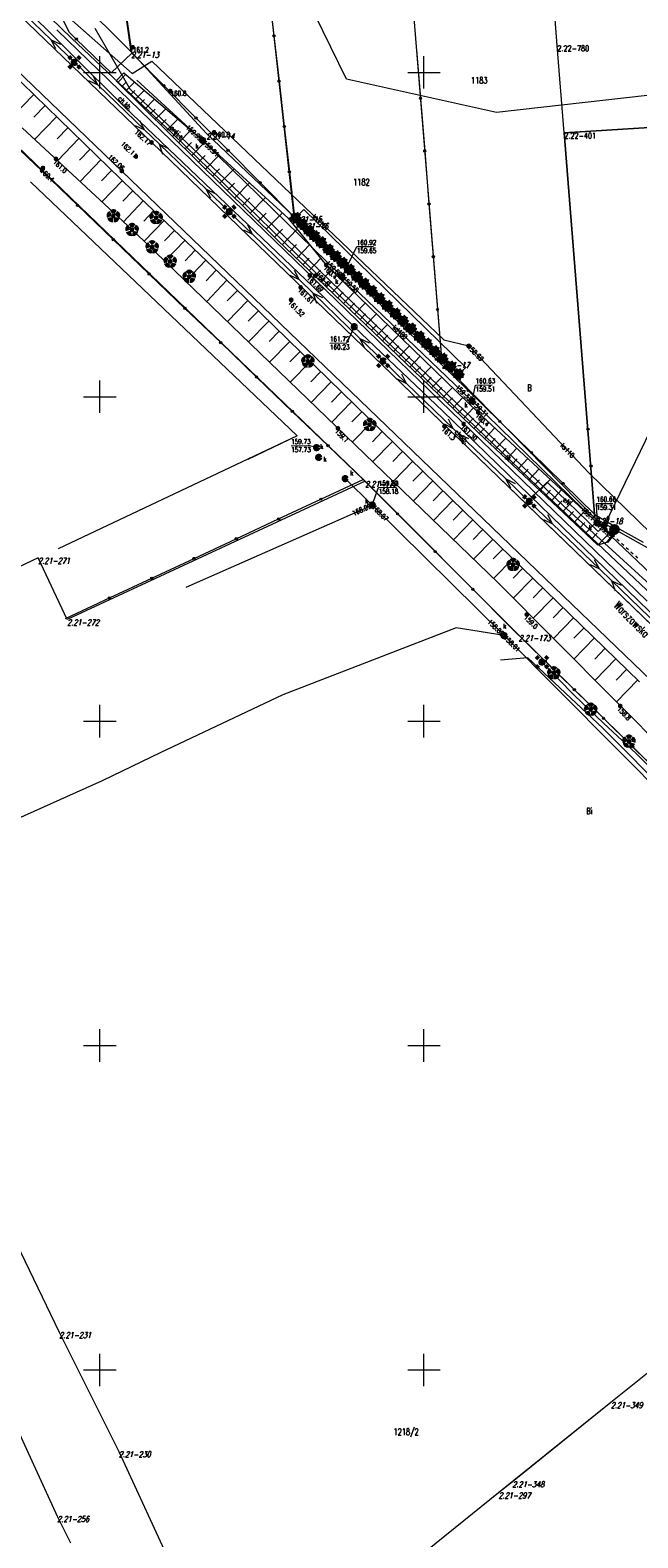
# Model space of a CAD drawing. Header units: metres. Extents: x 7582703 to 7587334, y 6019078 to 6022350.
# Tile 13 of 88: x 7585039 to 7585133, y 6019774 to 6020007. Entities that reach past the tile are written whole.
import ezdxf
from ezdxf.enums import TextEntityAlignment as Align

# ---------------------------------------------------------------- set-up
doc = ezdxf.new("R2010")
doc.units = ezdxf.units.M
doc.header["$MEASUREMENT"] = 0
doc.linetypes.add('EGDE', pattern=[0])
doc.layers.get('0').update_dxf_attribs({"color": 250, "linetype": 'CONTINUOUS', "lineweight": 100})
doc.layers.add('Dzialki', color=7, linetype='EGDE', lineweight=60)
doc.styles.get("Standard").update_dxf_attribs({"font": 'Simplex.SHX', "width": 0.75})

# ---------------------------------------------------------------- blocks, each defined once
blk = doc.blocks.new('1_OTRN')
at = {"linetype": 'Continuous'}
blk.add_circle((0, 0), 0.045, dxfattribs=at)
blk = doc.blocks.new('1_OTRS')
at = {"linetype": 'Continuous'}
blk.add_circle((0, 0), 0.045, dxfattribs=at)
blk = doc.blocks.new('1_OTZG')
at = {"linetype": 'Continuous'}
for p, q in [((-0.78225, -0.26495), (-0.3012, 0.09375)), ((-0.3012, 0.09375), (-0.4937, 0.6621)), ((-0.4937, 0.6621), (-0.0039, 0.31545)), ((-0.0039, 0.31545), (0.4771, 0.67415)), ((0.4771, 0.67415), (0.2988, 0.1012)), ((0.2988, 0.1012), (0.7886, -0.24545)), ((-0.18225, -0.2575), (-0.78225, -0.26495)), ((0.01025, -0.82585), (-0.18225, -0.2575)), ((0.1886, -0.2529), (0.01025, -0.82585)), ((0.7886, -0.24545), (0.1886, -0.2529))]:
    blk.add_line(p, q, dxfattribs=at)
blk.add_circle((0, 0), 0.045, dxfattribs=at)
blk = doc.blocks.new('1_OTZL')
at = {"linetype": 'Continuous'}
blk.add_circle((0, 0), 0.045, dxfattribs=at)
for centre, start, end in [((-0.36, 0.12), 102.1445, 221.86), ((0, 0.38), 30.1401, 149.8599), ((0.36, 0.12), 318.14, 77.8555), ((-0.22, -0.3), 174.1482, 293.8542), ((0.22, -0.3), 246.1458, 5.8518)]:
    blk.add_arc(centre, 0.375, start, end, dxfattribs=at)
blk = doc.blocks.new('4_SUEO_W')
at = {"linetype": 'Continuous'}
for p, q in [((-0.53035, 0.53035), (-0.8839, 0.8839)), ((0.53035, 0.53035), (0.8839, 0.8839)), ((-0.53035, -0.53035), (-0.8839, -0.8839)), ((0.53035, -0.53035), (0.8839, -0.8839))]:
    blk.add_line(p, q, dxfattribs=at)
blk.add_circle((0, 0), 0.025, dxfattribs=at)
blk = doc.blocks.new('4_SUPP')
at = {"linetype": 'Continuous'}
blk.add_circle((0, 0), 0.25, dxfattribs=at)
blk = doc.blocks.new('4_SUEU')
at = {"linetype": 'Continuous'}
for radius in [0.2, 0.175, 0.15, 0.125, 0.1, 0.075, 0.05, 0.025, 0.00715]:
    blk.add_circle((0, 0), radius, dxfattribs=at)
blk = doc.blocks.new('4_SUKS')
at = {"linetype": 'Continuous'}
blk.add_circle((0, 0), 0.25, dxfattribs=at)
blk = doc.blocks.new('4_SUKE')
at = {"linetype": 'Continuous'}
for p, q in [((-0.5, 0), (0.5, 0)), ((0, -0.5), (0, 0.5))]:
    blk.add_line(p, q, dxfattribs=at)
blk.add_circle((0, 0), 0.5, dxfattribs=at)
blk = doc.blocks.new('4_SUPS')
at = {"linetype": 'Continuous'}
blk.add_circle((0, 0), 0.0625, dxfattribs=at)
blk = doc.blocks.new('4_SUPK')
at = {"linetype": 'Continuous'}
blk.add_circle((0, 0), 0.25, dxfattribs=at)

msp = doc.modelspace()

# ---------------------------------------------------------------- linework, layer by layer
at = {"layer": 'Dzialki', "lineweight": 9}
for p, q in [((7585120.58, 6020004.16), (7585117.72, 6020040.15)), ((7585096.14, 6020037), (7585102.76, 6019955.33)), ((7585073.64, 6020034.03), (7585079.94, 6019977.79)), ((7585054.82, 6020003.15), (7585050.64, 6020032.55)), ((7585054.82, 6020003.15), (7585050.64, 6020032.55)), ((7585058.01, 6019989.19), (7585022.77, 6020023.14)), ((7585058.01, 6019989.19), (7585022.77, 6020023.14)), ((7585058.01, 6019989.19), (7585022.77, 6020023.14)), ((7585045.61, 6020005.28), (7585029, 6020021.38)), ((7585053.39, 6019984.8), (7585018.64, 6020018.09)), ((7585040.94, 6020016.99), (7585054.82, 6020003.15)), ((7585040.94, 6020016.99), (7585054.82, 6020003.15)), ((7585022.04, 6020013.84), (7585055.13, 6019981.68)), ((7585076.07, 6020012.61), (7585076.86, 6020005.63)), ((7585042.48, 6020005.04), (7585035.29, 6020011.98)), ((7585036.21, 6020012.19), (7585053.89, 6019994.58)), ((7585041.6, 6020011.69), (7585054.96, 6019999.84)), ((7585053.84, 6020010.27), (7585054.91, 6020002.95)), ((7585045.33, 6020006.16), (7585043.96, 6020008.75)), ((7585088.07, 6019998.98), (7585083.2, 6020008.84)), ((7585043.36, 6020006.57), (7585059.4, 6019991.03)), ((7585046.37, 6020005.14), (7585045.33, 6020006.16)), ((7585049.25, 6020006.81), (7585054.61, 6019997.48)), ((7585076.86, 6020005.63), (7585077.65, 6019998.64)), ((7585046.08, 6020001.56), (7585042.48, 6020005.04)), ((7585043.22, 6020003.63), (7585042.48, 6020005.04)), ((7585042.48, 6020005.04), (7585043.91, 6020004.35)), ((7585061.27, 6019990.51), (7585045.61, 6020005.28)), ((7585051.75, 6019999.92), (7585046.37, 6020005.14)), ((7585098.86, 6020003.48), (7585099.47, 6019996)), ((7585121.65, 6019990.7), (7585120.58, 6020004.16)), ((7585049.68, 6019998.09), (7585046.08, 6020001.56)), ((7585050, 6019997.5), (7585050, 6020002.5)), ((7585054.91, 6020002.95), (7585051.75, 6019999.92)), ((7585066.46, 6019990.6), (7585054.82, 6020003.15)), ((7585054.82, 6020003.15), (7585066.46, 6019990.6)), ((7585059.87, 6019997.97), (7585054.91, 6020002.95)), ((7585054.96, 6019999.84), (7585058.04, 6020001.75)), ((7585058.04, 6020001.75), (7585103.05, 6019958.77)), ((7585100, 6019997.5), (7585100, 6020002.5)), ((7585047.5, 6020000), (7585052.5, 6020000)), ((7585048.25, 6019998.77), (7585049.68, 6019998.09)), ((7585049.68, 6019998.09), (7585048.95, 6019999.49)), ((7585052.51, 6019998.72), (7585053.69, 6019999.92)), ((7585077.41, 6019974.12), (7585052.51, 6019998.72)), ((7585052.78, 6019998.46), (7585053.98, 6019999.67)), ((7585053.69, 6019999.92), (7585066.14, 6019989.31)), ((7585065.68, 6019989.66), (7585055.7, 6019998.78)), ((7585111.19, 6019993.84), (7585088.07, 6019998.98)), ((7585097.5, 6020000), (7585102.5, 6020000)), ((7585039.79, 6019996.6), (7585036.35, 6019993.06)), ((7585056.88, 6019991.15), (7585049.68, 6019998.09)), ((7585053.41, 6019997.83), (7585054.03, 6019998.46)), ((7585054.06, 6019997.19), (7585055.35, 6019998.5)), ((7585054.61, 6019997.48), (7585070.31, 6019982.64)), ((7585054.74, 6019996.52), (7585055.41, 6019997.2)), ((7585055.45, 6019995.82), (7585056.84, 6019997.23)), ((7585064.83, 6019992.98), (7585059.87, 6019997.97)), ((7585077.65, 6019998.64), (7585078.45, 6019991.66)), ((7585143.18, 6019997.4), (7585111.19, 6019993.84)), ((7585041.55, 6019994.88), (7585039.84, 6019993.11)), ((7585053.89, 6019994.58), (7585082.85, 6019967)), ((7585056.18, 6019995.09), (7585056.9, 6019995.83)), ((7585056.94, 6019994.34), (7585058.44, 6019995.86)), ((7585057.73, 6019993.56), (7585058.51, 6019994.35)), ((7585058.55, 6019992.75), (7585060.17, 6019994.39)), ((7585099.47, 6019996), (7585100.13, 6019987.87)), ((7585043.32, 6019993.16), (7585039.93, 6019989.68)), ((7585055.45, 6019991.83), (7585056.88, 6019991.15)), ((7585056.88, 6019991.15), (7585056.15, 6019992.55)), ((7585059.4, 6019991.91), (7585060.25, 6019992.76)), ((7585060.29, 6019991.03), (7585062.04, 6019992.8)), ((7585069.78, 6019988), (7585064.83, 6019992.98)), ((7585151.19, 6019992.54), (7585121.65, 6019990.7)), ((7585121.65, 6019990.7), (7585151.19, 6019992.54)), ((7585041.03, 6019984.81), (7585035.51, 6019990.1)), ((7585090.93, 6019936.98), (7585035.84, 6019989.94)), ((7585090.93, 6019936.98), (7585035.84, 6019989.94)), ((7585055.66, 6019975.12), (7585038.03, 6019991.43)), ((7585045.06, 6019991.47), (7585043.39, 6019989.75)), ((7585046.78, 6019989.79), (7585043.48, 6019986.39)), ((7585059.18, 6019988.93), (7585056.88, 6019991.15)), ((7585059.4, 6019991.03), (7585134.42, 6019918.47)), ((7585061.21, 6019990.13), (7585062.12, 6019991.05)), ((7585080.28, 6019972.04), (7585061.27, 6019990.51)), ((7585062.16, 6019989.18), (7585064.05, 6019991.09)), ((7585065.87, 6019989.5), (7585065.68, 6019989.66)), ((7585066.05, 6019989.32), (7585065.87, 6019989.5)), ((7585079.94, 6019977.79), (7585066.46, 6019990.6)), ((7585066.46, 6019990.6), (7585079.94, 6019977.79)), ((7585078.45, 6019991.66), (7585079.24, 6019984.68)), ((7585121.65, 6019990.7), (7585126.37, 6019931.28)), ((7585126.37, 6019931.28), (7585121.65, 6019990.7)), ((7585048.48, 6019988.14), (7585046.85, 6019986.46)), ((7585136.83, 6019913.2), (7585058.01, 6019989.19)), ((7585142.23, 6019907.98), (7585058.01, 6019989.19)), ((7585142.23, 6019907.98), (7585058.01, 6019989.19)), ((7585066.38, 6019981.99), (7585059.18, 6019988.93)), ((7585059.74, 6019987.35), (7585059.18, 6019988.93)), ((7585059.18, 6019988.93), (7585060.61, 6019988.25)), ((7585063.15, 6019988.21), (7585064.13, 6019989.2)), ((7585064.18, 6019987.19), (7585066.21, 6019989.25)), ((7585065.23, 6019986.15), (7585066.26, 6019987.2)), ((7585087.19, 6019968.67), (7585066.05, 6019989.32)), ((7585066.14, 6019989.31), (7585079.07, 6019977.52)), ((7585066.3, 6019985.1), (7585068.41, 6019987.24)), ((7585074.74, 6019983.01), (7585069.78, 6019988)), ((7585100.13, 6019987.87), (7585100.78, 6019979.73)), ((7585046.55, 6019979.51), (7585041.03, 6019984.81)), ((7585050.16, 6019986.51), (7585046.94, 6019983.19)), ((7585051.82, 6019984.9), (7585050.23, 6019983.26)), ((7585137.79, 6019903.64), (7585053.39, 6019984.8)), ((7585067.39, 6019984.02), (7585068.47, 6019985.11)), ((7585068.51, 6019982.92), (7585070.71, 6019985.15)), ((7585039.3, 6019983.15), (7585080.45, 6019943.96)), ((7585039.3, 6019983.15), (7585080.45, 6019943.96)), ((7585053.46, 6019983.3), (7585050.31, 6019980.07)), ((7585069.64, 6019981.79), (7585070.77, 6019982.93)), ((7585070.31, 6019982.64), (7585102.38, 6019951.53)), ((7585070.8, 6019980.65), (7585073.09, 6019982.97)), ((7585080.03, 6019977.69), (7585074.74, 6019983.01)), ((7585079.24, 6019984.68), (7585080.03, 6019977.69)), ((7585055.08, 6019981.73), (7585053.53, 6019980.13)), ((7585056.7, 6019980.2), (7585053.65, 6019976.98)), ((7585055.13, 6019981.68), (7585070.62, 6019966.98)), ((7585069.97, 6019978.52), (7585066.38, 6019981.99)), ((7585067.11, 6019980.59), (7585066.38, 6019981.99)), ((7585066.38, 6019981.99), (7585067.8, 6019981.31)), ((7585071.99, 6019979.48), (7585073.16, 6019980.66)), ((7585073.19, 6019978.28), (7585075.58, 6019980.7)), ((7585052.07, 6019974.22), (7585046.55, 6019979.51)), ((7585058.3, 6019978.67), (7585056.79, 6019977.07)), ((7585073.57, 6019975.04), (7585069.97, 6019978.52)), ((7585074.43, 6019977.07), (7585075.64, 6019978.3)), ((7585075.68, 6019975.82), (7585078.17, 6019978.34)), ((7585080.95, 6019976.75), (7585079.94, 6019977.79)), ((7585079.94, 6019977.79), (7585080.95, 6019976.75)), ((7585080.2, 6019977.58), (7585081.47, 6019978.89)), ((7585081.47, 6019978.89), (7585106.48, 6019954.53)), ((7585100.78, 6019979.73), (7585101.44, 6019971.6)), ((7585059.9, 6019977.16), (7585056.86, 6019973.96)), ((7585061.5, 6019975.64), (7585059.97, 6019974.03)), ((7585072.14, 6019975.72), (7585073.57, 6019975.04)), ((7585073.57, 6019975.04), (7585072.84, 6019976.44)), ((7585076.94, 6019974.59), (7585078.18, 6019975.84)), ((7585078.14, 6019973.42), (7585080.44, 6019975.83)), ((7585079.07, 6019977.52), (7585084.94, 6019970.31)), ((7585080.03, 6019977.69), (7585085.27, 6019972.33)), ((7585105.34, 6019953.47), (7585080.2, 6019977.58)), ((7585102.76, 6019955.33), (7585080.95, 6019976.75)), ((7585080.95, 6019976.75), (7585102.76, 6019955.33)), ((7585057.6, 6019968.92), (7585052.07, 6019974.22)), ((7585111.38, 6019921.36), (7585055.66, 6019975.12)), ((7585063.1, 6019974.11), (7585060.04, 6019970.89)), ((7585080.75, 6019968.08), (7585073.57, 6019975.04)), ((7585108.35, 6019944.5), (7585077.41, 6019974.12)), ((7585079.27, 6019972.34), (7585080.36, 6019973.47)), ((7585080.34, 6019971.32), (7585082.38, 6019973.45)), ((7585087.38, 6019968.5), (7585089.63, 6019973.14)), ((7585089.63, 6019973.14), (7585092.21, 6019973.16)), ((7585064.71, 6019972.58), (7585063.18, 6019970.97)), ((7585066.33, 6019971.05), (7585063.25, 6019967.8)), ((7585101.29, 6019951.79), (7585080.28, 6019972.04)), ((7585081.34, 6019970.35), (7585082.31, 6019971.36)), ((7585082.29, 6019969.45), (7585084.1, 6019971.34)), ((7585085.27, 6019972.33), (7585088.48, 6019969.04)), ((7585101.44, 6019971.6), (7585102.1, 6019963.46)), ((7585063.12, 6019963.63), (7585057.6, 6019968.92)), ((7585067.96, 6019969.51), (7585066.41, 6019967.87)), ((7585079.32, 6019968.76), (7585080.75, 6019968.08)), ((7585080.75, 6019968.08), (7585080.02, 6019969.48)), ((7585083.18, 6019968.6), (7585084.03, 6019969.49)), ((7585084.06, 6019967.75), (7585085.76, 6019969.52)), ((7585084.94, 6019970.31), (7585108.38, 6019947.58)), ((7585087.38, 6019968.5), (7585087.19, 6019968.67)), ((7585087.57, 6019968.33), (7585087.38, 6019968.5)), ((7585088.48, 6019969.04), (7585091.68, 6019965.75)), ((7585069.59, 6019967.96), (7585066.48, 6019964.68)), ((7585071.22, 6019966.39), (7585069.64, 6019964.77)), ((7585070.62, 6019966.98), (7585106.16, 6019932.36)), ((7585082.93, 6019965.96), (7585080.75, 6019968.08)), ((7585082.85, 6019967), (7585089.26, 6019960.79)), ((7585084.94, 6019966.91), (7585085.79, 6019967.79)), ((7585085.82, 6019966.07), (7585087.51, 6019967.82)), ((7585107.23, 6019949.53), (7585087.57, 6019968.33)), ((7585087.57, 6019964.39), (7585089.24, 6019966.14)), ((7585072.84, 6019964.82), (7585069.69, 6019961.58)), ((7585090.12, 6019959), (7585082.93, 6019965.96)), ((7585083.49, 6019964.38), (7585082.93, 6019965.96)), ((7585082.93, 6019965.96), (7585084.36, 6019965.28)), ((7585086.7, 6019965.23), (7585087.54, 6019966.1)), ((7585088.44, 6019963.56), (7585089.27, 6019964.43)), ((7585089.31, 6019962.73), (7585090.97, 6019964.46)), ((7585091.68, 6019965.75), (7585097.05, 6019960.51)), ((7585068.64, 6019958.34), (7585063.12, 6019963.63)), ((7585074.46, 6019963.24), (7585072.89, 6019961.63)), ((7585076.07, 6019961.67), (7585072.94, 6019958.45)), ((7585090.17, 6019961.9), (7585091, 6019962.77)), ((7585091.04, 6019961.08), (7585092.69, 6019962.8)), ((7585102.1, 6019963.46), (7585102.76, 6019955.33)), ((7585077.68, 6019960.1), (7585076.12, 6019958.5)), ((7585089.26, 6019960.79), (7585088.09, 6019958.29)), ((7585089.26, 6019960.79), (7585102.93, 6019947.79)), ((7585091.89, 6019960.25), (7585092.72, 6019961.11)), ((7585092.75, 6019959.43), (7585094.39, 6019961.15)), ((7585093.6, 6019958.62), (7585094.42, 6019959.47)), ((7585094.45, 6019957.8), (7585096.08, 6019959.5)), ((7585097.05, 6019960.51), (7585101.93, 6019955.74)), ((7585074.16, 6019953.04), (7585068.64, 6019958.34)), ((7585079.29, 6019958.54), (7585076.17, 6019955.33)), ((7585080.89, 6019956.98), (7585079.33, 6019955.38)), ((7585085.49, 6019958.27), (7585088.09, 6019958.29)), ((7585093.71, 6019955.52), (7585090.12, 6019959)), ((7585090.84, 6019957.6), (7585090.12, 6019959)), ((7585090.12, 6019959), (7585091.54, 6019958.32)), ((7585095.3, 6019956.99), (7585096.11, 6019957.84)), ((7585096.15, 6019956.18), (7585097.77, 6019957.87)), ((7585103.05, 6019958.77), (7585106.91, 6019957.83)), ((7585106.91, 6019957.83), (7585125.49, 6019938.22)), ((7585082.49, 6019955.42), (7585079.38, 6019952.23)), ((7585097.31, 6019952.06), (7585093.71, 6019955.52)), ((7585096.99, 6019955.37), (7585097.8, 6019956.22)), ((7585097.83, 6019954.57), (7585099.44, 6019956.25)), ((7585098.67, 6019953.77), (7585099.47, 6019954.61)), ((7585099.5, 6019952.97), (7585101.1, 6019954.64)), ((7585101.93, 6019955.74), (7585106.82, 6019950.96)), ((7585126.37, 6019931.28), (7585102.76, 6019955.33)), ((7585102.76, 6019955.33), (7585126.37, 6019931.28)), ((7585106.48, 6019954.53), (7585105.34, 6019953.47)), ((7585140.21, 6019955.73), (7585127.84, 6019930.22)), ((7585050, 6019947.5), (7585050, 6019952.5)), ((7585079.69, 6019947.75), (7585074.16, 6019953.04)), ((7585084.08, 6019953.87), (7585082.53, 6019952.28)), ((7585085.67, 6019952.32), (7585082.58, 6019949.14)), ((7585095.88, 6019952.74), (7585097.31, 6019952.06)), ((7585097.31, 6019952.06), (7585096.58, 6019953.46)), ((7585100, 6019947.5), (7585100, 6019952.5)), ((7585100.33, 6019952.17), (7585101.13, 6019953.01)), ((7585101.16, 6019951.38), (7585102.75, 6019953.04)), ((7585047.5, 6019950), (7585052.5, 6019950)), ((7585087.26, 6019950.77), (7585085.72, 6019949.19)), ((7585104.53, 6019945.13), (7585097.31, 6019952.06)), ((7585097.5, 6019950), (7585102.5, 6019950)), ((7585118.95, 6019934.76), (7585101.29, 6019951.79)), ((7585101.99, 6019950.59), (7585102.78, 6019951.42)), ((7585102.38, 6019951.53), (7585121.46, 6019933.23)), ((7585102.81, 6019949.8), (7585104.39, 6019951.45)), ((7585104.45, 6019948.23), (7585106.02, 6019949.87)), ((7585106.82, 6019950.96), (7585111.71, 6019946.19)), ((7585107.42, 6019949.36), (7585107.96, 6019951.81)), ((7585107.96, 6019951.81), (7585110.54, 6019951.83)), ((7585125.31, 6019945), (7585124.86, 6019950.66)), ((7585085.21, 6019942.45), (7585079.69, 6019947.75)), ((7585088.84, 6019949.23), (7585085.77, 6019946.07)), ((7585090.42, 6019947.69), (7585088.89, 6019946.12)), ((7585102.93, 6019947.79), (7585143.16, 6019908.75)), ((7585103.64, 6019949.01), (7585104.42, 6019949.84)), ((7585105.27, 6019947.45), (7585106.05, 6019948.26)), ((7585106.08, 6019946.67), (7585107.64, 6019948.3)), ((7585107.42, 6019949.36), (7585107.23, 6019949.53)), ((7585126.76, 6019930.52), (7585107.42, 6019949.36)), ((7585108.38, 6019947.58), (7585126.76, 6019930.52)), ((7585092, 6019946.16), (7585088.94, 6019943.01)), ((7585103.1, 6019945.81), (7585104.53, 6019945.13)), ((7585104.53, 6019945.13), (7585103.79, 6019946.53)), ((7585106.89, 6019945.89), (7585107.67, 6019946.7)), ((7585107.71, 6019945.11), (7585109.28, 6019946.75)), ((7585109.37, 6019943.54), (7585110.94, 6019945.2)), ((7585111.71, 6019946.19), (7585116.6, 6019941.41)), ((7585080.45, 6019943.96), (7585043.59, 6019926.57)), ((7585080.45, 6019943.96), (7585072.81, 6019940.35)), ((7585093.57, 6019944.63), (7585092.04, 6019943.06)), ((7585095.14, 6019943.1), (7585092.09, 6019939.97)), ((7585105.44, 6019944.26), (7585104.53, 6019945.13)), ((7585112.65, 6019937.33), (7585105.44, 6019944.26)), ((7585106, 6019942.68), (7585105.44, 6019944.26)), ((7585105.44, 6019944.26), (7585106.87, 6019943.58)), ((7585126.81, 6019927.11), (7585108.35, 6019944.5)), ((7585108.54, 6019944.32), (7585109.32, 6019945.15)), ((7585110.21, 6019942.75), (7585110.99, 6019943.59)), ((7585111.05, 6019941.96), (7585112.63, 6019943.64)), ((7585125.77, 6019939.34), (7585125.31, 6019945)), ((7585079.51, 6019942.46), (7585082.14, 6019942.48)), ((7585083.44, 6019942.16), (7585082.14, 6019942.48)), ((7585090.62, 6019937.26), (7585085.21, 6019942.45)), ((7585096.7, 6019941.57), (7585095.18, 6019940.01)), ((7585111.89, 6019941.17), (7585112.68, 6019942.01)), ((7585112.73, 6019940.37), (7585114.32, 6019942.06)), ((7585116.6, 6019941.41), (7585121.48, 6019936.64)), ((7585098.27, 6019940.05), (7585095.23, 6019936.94)), ((7585099.82, 6019938.54), (7585098.31, 6019936.98)), ((7585113.58, 6019939.57), (7585114.38, 6019940.42)), ((7585114.43, 6019938.77), (7585116.04, 6019940.47)), ((7585115.29, 6019937.97), (7585116.09, 6019938.82)), ((7585116.14, 6019937.16), (7585117.76, 6019938.87)), ((7585125.49, 6019938.22), (7585136.84, 6019927.18)), ((7585126.37, 6019931.86), (7585125.77, 6019939.34)), ((7585090.93, 6019936.98), (7585044.96, 6019915.66)), ((7585084.1, 6019934.22), (7585090.62, 6019937.26)), ((7585092.02, 6019933.31), (7585087.85, 6019937.39)), ((7585090.62, 6019937.26), (7585095.92, 6019931.96)), ((7585114.62, 6019913.24), (7585090.93, 6019936.98)), ((7585114.62, 6019913.24), (7585090.93, 6019936.98)), ((7585092.02, 6019933.31), (7585093.01, 6019936.04)), ((7585093.01, 6019936.04), (7585095.62, 6019936.06)), ((7585101.38, 6019937.02), (7585098.36, 6019933.92)), ((7585116.26, 6019933.87), (7585112.65, 6019937.33)), ((7585113.39, 6019935.93), (7585112.65, 6019937.33)), ((7585112.65, 6019937.33), (7585114.08, 6019936.65)), ((7585116.29, 6019934.18), (7585119.02, 6019936.85)), ((7585117.01, 6019936.35), (7585117.82, 6019937.21)), ((7585117.87, 6019935.53), (7585119.5, 6019937.26)), ((7585119.02, 6019936.85), (7585126.88, 6019929.24)), ((7585121.48, 6019936.64), (7585126.37, 6019931.86)), ((7585077.58, 6019931.17), (7585084.1, 6019934.22)), ((7585102.93, 6019935.51), (7585101.42, 6019933.97)), ((7585104.47, 6019934.01), (7585101.47, 6019930.92)), ((7585116.29, 6019934.18), (7585116.26, 6019933.87)), ((7585119.86, 6019930.4), (7585116.26, 6019933.87)), ((7585118.74, 6019934.71), (7585119.55, 6019935.58)), ((7585129.65, 6019924.67), (7585118.95, 6019934.76)), ((7585119.61, 6019933.89), (7585121.25, 6019935.64)), ((7585120.48, 6019933.07), (7585121.31, 6019933.95)), ((7585121.36, 6019932.24), (7585123.01, 6019934)), ((7585063.32, 6019920.65), (7585092.02, 6019933.31)), ((7585092.02, 6019933.31), (7585112.36, 6019913.19)), ((7585095.92, 6019931.96), (7585101.74, 6019926.14)), ((7585106.02, 6019932.5), (7585104.52, 6019930.96)), ((7585106.16, 6019932.36), (7585133.28, 6019906.08)), ((7585119.86, 6019930.4), (7585119.13, 6019931.8)), ((7585121.46, 6019933.23), (7585134.87, 6019921.04)), ((7585122.24, 6019931.42), (7585123.07, 6019932.3)), ((7585123.12, 6019930.58), (7585124.79, 6019932.35)), ((7585126.37, 6019931.86), (7585130.11, 6019929.62)), ((7585126.37, 6019931.28), (7585138.77, 6019924.32)), ((7585126.37, 6019931.28), (7585138.77, 6019924.32)), ((7585126.62, 6019933.55), (7585129.17, 6019933.57)), ((7585126.76, 6019930.52), (7585126.62, 6019933.55)), ((7585071.05, 6019928.12), (7585077.58, 6019931.17)), ((7585107.56, 6019931.01), (7585104.57, 6019927.93)), ((7585109.1, 6019929.52), (7585107.61, 6019927.98)), ((7585118.43, 6019931.08), (7585119.86, 6019930.4)), ((7585127.07, 6019923.47), (7585119.86, 6019930.4)), ((7585124.01, 6019929.75), (7585124.85, 6019930.63)), ((7585124.9, 6019928.91), (7585126.58, 6019930.69)), ((7585125.83, 6019928.03), (7585126.71, 6019928.96)), ((7585126.76, 6019930.52), (7585129.05, 6019928.77)), ((7585144.52, 6019913.61), (7585126.76, 6019930.52)), ((7585126.81, 6019927.11), (7585128.66, 6019929.07)), ((7585126.88, 6019929.24), (7585127.69, 6019930.1)), ((7585127.69, 6019930.1), (7585127.84, 6019930.22)), ((7585129.03, 6019929.26), (7585129.05, 6019928.77)), ((7585129.17, 6019928.65), (7585130.06, 6019929.66)), ((7585129.27, 6019928.56), (7585130.16, 6019929.58)), ((7585129.62, 6019928.97), (7585129.62, 6019929.15)), ((7585129.71, 6019929.07), (7585129.71, 6019929.26)), ((7585130.06, 6019929.66), (7585130.16, 6019929.58)), ((7585130.11, 6019929.62), (7585133.83, 6019927.58)), ((7585064.53, 6019925.08), (7585071.05, 6019928.12)), ((7585110.64, 6019928.02), (7585107.66, 6019924.95)), ((7585128.33, 6019927.59), (7585126.81, 6019927.11)), ((7585128.28, 6019927.63), (7585129.17, 6019928.65)), ((7585128.28, 6019927.63), (7585128.38, 6019927.55)), ((7585129.26, 6019928.65), (7585128.33, 6019927.59)), ((7585128.38, 6019927.55), (7585129.27, 6019928.56)), ((7585128.56, 6019928.75), (7585129.05, 6019928.77)), ((7585128.73, 6019927.95), (7585128.73, 6019928.14)), ((7585128.82, 6019928.06), (7585128.82, 6019928.24)), ((7585129.05, 6019928.77), (7585129.41, 6019928.44)), ((7585129.05, 6019928.77), (7585129.26, 6019928.65)), ((7585129.76, 6019928.11), (7585130.12, 6019927.78)), ((7585130.48, 6019927.45), (7585130.83, 6019927.12)), ((7585131.19, 6019926.78), (7585131.55, 6019926.45)), ((7585040.47, 6019925.17), (7585007.52, 6019909.47)), ((7585044.96, 6019915.66), (7585040.47, 6019925.17)), ((7585058.01, 6019922.03), (7585064.53, 6019925.08)), ((7585101.74, 6019926.14), (7585107.55, 6019920.32)), ((7585112.18, 6019926.53), (7585110.69, 6019925)), ((7585113.71, 6019925.04), (7585110.74, 6019921.97)), ((7585127.07, 6019923.47), (7585126.34, 6019924.87)), ((7585143.73, 6019911.37), (7585129.65, 6019924.67)), ((7585131.9, 6019926.12), (7585132.26, 6019925.79)), ((7585132.62, 6019925.46), (7585132.97, 6019925.13)), ((7585051.48, 6019918.99), (7585058.01, 6019922.03)), ((7585115.25, 6019923.56), (7585113.75, 6019922.02)), ((7585116.79, 6019922.06), (7585113.78, 6019918.95)), ((7585125.64, 6019924.15), (7585127.07, 6019923.47)), ((7585129, 6019921.62), (7585127.07, 6019923.47)), ((7585107.55, 6019920.32), (7585113.36, 6019914.5)), ((7585171.39, 6019861.11), (7585111.38, 6019921.36)), ((7585118.35, 6019920.56), (7585116.83, 6019918.99)), ((7585136.21, 6019914.69), (7585129, 6019921.62)), ((7585129.56, 6019920.04), (7585129, 6019921.62)), ((7585129, 6019921.62), (7585130.43, 6019920.94)), ((7585044.69, 6019915.82), (7585051.48, 6019918.99)), ((7585119.92, 6019919.03), (7585116.85, 6019915.87)), ((7585121.5, 6019917.5), (7585119.95, 6019915.9)), ((7585123.1, 6019915.95), (7585119.97, 6019912.73)), ((7585104.96, 6019914.36), (7585078.24, 6019904.08)), ((7585112.36, 6019913.19), (7585104.96, 6019914.36)), ((7585140.17, 6019885.25), (7585112.36, 6019913.19)), ((7585113.36, 6019914.5), (7585118.72, 6019909.25)), ((7585155.88, 6019872.86), (7585114.62, 6019913.24)), ((7585155.88, 6019872.86), (7585114.62, 6019913.24)), ((7585124.71, 6019914.39), (7585123.13, 6019912.77)), ((7585126.33, 6019912.82), (7585123.15, 6019909.54)), ((7585127.97, 6019911.23), (7585126.37, 6019909.57)), ((7585116.01, 6019909.74), (7585111.81, 6019909.41)), ((7585116.01, 6019909.74), (7585111.81, 6019909.41)), ((7585127.6, 6019898.91), (7585116.01, 6019909.74)), ((7585127.6, 6019898.91), (7585116.01, 6019909.74)), ((7585123.2, 6019904.02), (7585118.21, 6019909.1)), ((7585118.72, 6019909.25), (7585123.21, 6019904.85)), ((7585129.63, 6019909.62), (7585126.39, 6019906.28)), ((7585131.3, 6019908.01), (7585129.67, 6019906.32)), ((7585132.98, 6019906.37), (7585129.69, 6019902.98)), ((7585078.24, 6019904.08), (7585059.41, 6019895.18)), ((7585127.72, 6019899.7), (7585123.2, 6019904.02)), ((7585123.21, 6019904.85), (7585127.71, 6019900.44)), ((7585050, 6019897.5), (7585050, 6019902.5)), ((7585100, 6019897.5), (7585100, 6019902.5)), ((7585047.5, 6019900), (7585052.5, 6019900)), ((7585097.5, 6019900), (7585102.5, 6019900)), ((7585146.73, 6019879.65), (7585127.6, 6019898.91)), ((7585146.73, 6019879.65), (7585127.6, 6019898.91)), ((7585127.71, 6019900.44), (7585132.2, 6019896.04)), ((7585132.74, 6019894.99), (7585127.72, 6019899.7)), ((7585059.41, 6019895.18), (7585050.37, 6019890.78)), ((7585132.2, 6019896.04), (7585136.69, 6019891.64)), ((7585142.78, 6019884.99), (7585132.74, 6019894.99)), ((7585050.37, 6019890.78), (7585035.81, 6019884.29)), ((7585050, 6019847.5), (7585050, 6019852.5)), ((7585100, 6019847.5), (7585100, 6019852.5)), ((7585047.5, 6019850), (7585052.5, 6019850)), ((7585097.5, 6019850), (7585102.5, 6019850)), ((7585035.8, 6019822.24), (7585043.74, 6019805.81)), ((7585035.8, 6019822.24), (7585043.74, 6019805.81)), ((7585027.98, 6019811.05), (7585043.43, 6019777.46)), ((7585027.98, 6019811.05), (7585043.43, 6019777.46)), ((7585043.74, 6019805.81), (7585052.93, 6019787.44)), ((7585043.74, 6019805.81), (7585052.93, 6019787.44)), ((7585128.82, 6019795), (7585144.09, 6019807.28)), ((7585128.82, 6019795), (7585144.09, 6019807.28)), ((7585050, 6019797.5), (7585050, 6019802.5)), ((7585100, 6019797.5), (7585100, 6019802.5)), ((7585047.5, 6019800), (7585052.5, 6019800)), ((7585097.5, 6019800), (7585102.5, 6019800)), ((7585111.51, 6019781.09), (7585128.82, 6019795)), ((7585113.64, 6019782.81), (7585128.82, 6019795)), ((7585052.93, 6019787.44), (7585065.79, 6019759.59)), ((7585052.93, 6019787.44), (7585065.79, 6019759.59)), ((7585111.51, 6019781.09), (7585113.64, 6019782.81)), ((7585074.56, 6019751.39), (7585111.51, 6019781.09)), ((7585074.56, 6019751.39), (7585111.51, 6019781.09)), ((7585043.43, 6019777.46), (7585045.46, 6019773.36)), ((7585043.43, 6019777.46), (7585045.46, 6019773.36))]:
    msp.add_line(p, q, dxfattribs=at)
for centre in [(7585076.86, 6020005.63), (7585046.37, 6020005.14), (7585077.65, 6019998.64), (7585059.87, 6019997.97), (7585099.47, 6019996), (7585064.83, 6019992.98), (7585078.45, 6019991.66), (7585069.78, 6019988), (7585100.13, 6019987.87), (7585041.03, 6019984.81), (7585079.24, 6019984.68), (7585074.74, 6019983.01), (7585046.55, 6019979.51), (7585100.78, 6019979.73), (7585052.07, 6019974.22), (7585085.27, 6019972.33), (7585101.44, 6019971.6), (7585057.6, 6019968.92), (7585088.48, 6019969.04), (7585063.12, 6019963.63), (7585102.1, 6019963.46), (7585097.05, 6019960.51), (7585068.64, 6019958.34), (7585101.93, 6019955.74), (7585074.16, 6019953.04), (7585106.82, 6019950.96), (7585079.69, 6019947.75), (7585111.71, 6019946.19), (7585125.31, 6019945), (7585085.21, 6019942.45), (7585116.6, 6019941.41), (7585125.77, 6019939.34), (7585121.48, 6019936.64), (7585084.1, 6019934.22), (7585077.58, 6019931.17), (7585095.92, 6019931.96), (7585071.05, 6019928.12), (7585064.53, 6019925.08), (7585101.74, 6019926.14), (7585058.01, 6019922.03), (7585107.55, 6019920.32), (7585051.48, 6019918.99), (7585118.72, 6019909.25), (7585123.21, 6019904.85), (7585127.71, 6019900.44), (7585132.2, 6019896.04)]:
    msp.add_circle(centre, 0.17, dxfattribs=at)

# ---------------------------------------------------------------- block references
for name, p in [('1_OTRN', (7585055.08, 6020003.88)), ('4_SUEO_W', (7585046.08, 6020001.56)), ('4_SUPP', (7585046.08, 6020001.56)), ('4_SUPP', (7585046.08, 6020001.56)), ('1_OTRN', (7585060.89, 6019997.13)), ('4_SUKS', (7585065.87, 6019989.5)), ('4_SUPS', (7585065.68, 6019989.66)), ('4_SUPS', (7585065.87, 6019989.5)), ('4_SUPS', (7585066.05, 6019989.32)), ('1_OTRN', (7585067.62, 6019990.78)), ('1_OTZL', (7585052.09, 6019977.87)), ('1_OTZL', (7585058.69, 6019977.61)), ('4_SUEO_W', (7585069.97, 6019978.52)), ('4_SUPP', (7585069.97, 6019978.52)), ('4_SUPP', (7585069.97, 6019978.52)), ('1_OTZG', (7585080.2, 6019977.58)), ('1_OTZL', (7585054.97, 6019975.76)), ('1_OTZG', (7585081.18, 6019976.64)), ('1_OTZG', (7585082.23, 6019975.63)), ('1_OTZG', (7585083.15, 6019974.75)), ('1_OTZL', (7585058.07, 6019973.09)), ('1_OTZG', (7585084.14, 6019973.8)), ('1_OTZG', (7585085.28, 6019972.71)), ('1_OTZL', (7585060.85, 6019970.88)), ('1_OTZG', (7585086.38, 6019971.66)), ('1_OTZG', (7585087.44, 6019970.63)), ('1_OTZL', (7585063.79, 6019968.53)), ('1_OTRS', (7585082.4, 6019968.71)), ('1_OTRN', (7585083.23, 6019968.67)), ('1_OTRN', (7585084.94, 6019970.31)), ('4_SUKS', (7585087.38, 6019968.5)), ('4_SUPS', (7585087.19, 6019968.67)), ('4_SUPS', (7585087.38, 6019968.5)), ('1_OTZG', (7585088.52, 6019969.6)), ('1_OTZG', (7585089.67, 6019968.5)), ('1_OTRS', (7585080.98, 6019966.86)), ('4_SUPS', (7585087.57, 6019968.33)), ('1_OTZG', (7585090.78, 6019967.43)), ('1_OTZG', (7585091.93, 6019966.33)), ('1_OTZG', (7585093.12, 6019965.19)), ('1_OTZG', (7585094.34, 6019964.01)), ('1_OTZG', (7585095.59, 6019962.82)), ('1_OTZG', (7585096.75, 6019961.71)), ('4_SUPK', (7585089.26, 6019960.79)), ('4_SUPS', (7585089.26, 6019960.79)), ('1_OTZG', (7585098.01, 6019960.5)), ('1_OTZG', (7585099.3, 6019959.26)), ('1_OTZG', (7585100.43, 6019958.18)), ('1_OTZG', (7585101.63, 6019957.03)), ('4_SUPS', (7585106.91, 6019957.83)), ('1_OTZL', (7585082.1, 6019955.48)), ('4_SUEO_W', (7585093.71, 6019955.52)), ('4_SUPP', (7585093.71, 6019955.52)), ('4_SUPP', (7585093.71, 6019955.52)), ('1_OTZG', (7585102.83, 6019955.88)), ('1_OTZG', (7585104.09, 6019954.66)), ('1_OTZG', (7585105.34, 6019953.47)), ('4_SUKS', (7585107.42, 6019949.36)), ('4_SUPS', (7585107.23, 6019949.53)), ('4_SUPS', (7585107.42, 6019949.36)), ('4_SUPS', (7585107.6, 6019949.18)), ('1_OTRN', (7585108.38, 6019947.58)), ('1_OTZL', (7585091.64, 6019945.7)), ('1_OTRS', (7585106.15, 6019945.8)), ('4_SUKS', (7585083.44, 6019942.16)), ('4_SUPS', (7585083.44, 6019942.16)), ('4_SUKS', (7585083.76, 6019940.65)), ('4_SUPS', (7585083.76, 6019940.65)), ('4_SUKS', (7585087.85, 6019937.39)), ('4_SUPS', (7585087.85, 6019937.39)), ('4_SUEO_W', (7585116.26, 6019933.87)), ('4_SUPP', (7585116.26, 6019933.87)), ('4_SUPP', (7585116.26, 6019933.87)), ('4_SUPS', (7585091.78, 6019933.21)), ('4_SUKS', (7585092.02, 6019933.31)), ('4_SUPS', (7585092.02, 6019933.31)), ('4_SUPS', (7585092.19, 6019933.13)), ('4_SUKS', (7585126.76, 6019930.52)), ('4_SUPS', (7585126.58, 6019930.7)), ('4_SUPS', (7585126.76, 6019930.52)), ('4_SUPS', (7585126.94, 6019930.35)), ('4_SUEU', (7585127.84, 6019930.22)), ('4_SUKE', (7585129.39, 6019929.55)), ('1_OTZL', (7585113.77, 6019924.13)), ('4_SUKS', (7585112.36, 6019913.19)), ('4_SUPS', (7585112.18, 6019913.37)), ('4_SUPS', (7585112.36, 6019913.19)), ('4_SUPS', (7585112.53, 6019913.02)), ('4_SUEO_W', (7585118.21, 6019909.1)), ('4_SUPP', (7585118.21, 6019909.1)), ('4_SUPP', (7585118.21, 6019909.1)), ('1_OTZL', (7585120.04, 6019907.43)), ('1_OTZL', (7585125.73, 6019901.81)), ('1_OTZL', (7585131.63, 6019896.89))]:
    msp.add_blockref(name, p, dxfattribs=at)
for name, p, rotation in [('1_OTRS', (7585055.59, 6019987.03), 0.4138721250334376), ('1_OTRS', (7585058.01, 6019989.19), 0.4138721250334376), ('1_OTRN', (7585041.23, 6019985.26), 317.4838926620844), ('1_OTRN', (7585043.23, 6019986.66), 316.2792863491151), ('1_OTRS', (7585053.39, 6019984.8), 0.4138721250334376), ('1_OTRS', (7585079.52, 6019964.94), 0.4138721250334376), ('1_OTRN', (7585086.73, 6019945.14), 314.825627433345), ('1_OTRN', (7585103.17, 6019945.44), 316.9946496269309), ('1_OTRN', (7585115.88, 6019916.42), 315.8290402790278), ('1_OTRN', (7585130.29, 6019902.34), 313.8536573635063)]:
    msp.add_blockref(name, p, dxfattribs=dict(at, rotation=rotation))

# ---------------------------------------------------------------- texts
at = {"layer": 'Dzialki', "lineweight": 9, "width": 0.7}
for s, height, p in [('161.2', 0.75, (7585055.08, 6020003.88)), ('2.22-780', 0.9, (7585120.58, 6020004.16)), ('1183', 1, (7585107.27, 6019999.28)), ('160.8', 0.75, (7585060.89, 6019997.13)), ('160.8', 0.75, (7585067.62, 6019990.78)), ('2.22-401', 0.9, (7585121.65, 6019990.7)), ('k', 0.75, (7585064.74, 6019989)), ('1182', 1, (7585089.09, 6019983.59)), ('k', 0.75, (7585086.31, 6019968.15)), ('B', 1, (7585115.94, 6019951.88)), ('k', 0.75, (7585106.24, 6019949.11)), ('e', 0.75, (7585128.16, 6019931.79)), ('k', 0.75, (7585125.41, 6019930.22)), ('Bi', 1, (7585125.05, 6019886.64)), ('1218/2', 1, (7585095.32, 6019790.96))]:
    msp.add_text(s, height=height, dxfattribs=at).set_placement(p, align=Align.TOP_LEFT)
at = {"layer": 'Dzialki', "lineweight": 9, "oblique": 15, "width": 0.7}
for s, p in [('2.21-13', (7585054.82, 6020003.15)), ('2.21-14', (7585066.46, 6019990.6)), ('2.21-15', (7585079.94, 6019977.79)), ('2.21-16', (7585080.95, 6019976.75)), ('2.21-17', (7585102.76, 6019955.33)), ('2.21-172', (7585090.93, 6019936.98)), ('2.21-18', (7585126.37, 6019931.28)), ('2.21-271', (7585040.47, 6019925.17)), ('2.21-272', (7585044.96, 6019915.66)), ('2.21-173', (7585114.62, 6019913.24)), ('2.21-231', (7585043.74, 6019805.81)), ('2.21-349', (7585128.82, 6019795)), ('2.21-230', (7585052.93, 6019787.44)), ('2.21-348', (7585113.64, 6019782.81)), ('2.21-297', (7585111.51, 6019781.09)), ('2.21-256', (7585043.43, 6019777.46))]:
    msp.add_text(s, height=0.9, dxfattribs=at).set_placement(p, align=Align.TOP_LEFT)
at = {"layer": 'Dzialki', "lineweight": 9, "width": 0.7}
for s, height, rotation, p in [('ch.kb.', 0.75, 315.4139, (7585053.91, 6019995.25)), ('proj.c', 0.75, 316.6257, (7585061.8, 6019990.68)), ('kd400', 0.75, 316.3083, (7585096.32, 6019959.96)), ('ch.kb.', 0.75, 314.6181, (7585105.85, 6019943.83)), ('tA', 0.75, 317.8334, (7585112.94, 6019940.56)), ('eN', 0.75, 318.096, (7585122.04, 6019933.92)), ('Warszawska', 1.25, 314.4739, (7585132.07, 6019915.68))]:
    msp.add_text(s, height=height, rotation=rotation, dxfattribs=at).set_placement(p, align=Align.MIDDLE)
msp.add_text('162.17', height=0.75, rotation=316.8948, dxfattribs=at).set_placement((7585058.01, 6019989.19), align=Align.TOP_RIGHT)
for s, rotation, p in [('159.95', 317.6327, (7585065.68, 6019989.66)), ('162.11', 315.3601, (7585055.59, 6019987.03)), ('159.60', 315.6879, (7585087.19, 6019968.67)), ('159.33', 316.3083, (7585107.23, 6019949.53)), ('168.09', 23.7997, (7585091.78, 6019933.21)), ('159.11', 315.1897, (7585126.58, 6019930.7)), ('158.02', 315.3208, (7585112.18, 6019913.37))]:
    msp.add_text(s, height=0.75, rotation=rotation, dxfattribs=at).set_placement(p, align=Align.MIDDLE_RIGHT)
for s, rotation, p in [('159.91', 315.6879, (7585066.05, 6019989.32)), ('ks110', 316.3189, (7585082.97, 6019977.95)), ('159.58', 316.3083, (7585087.57, 6019968.33)), ('158.69', 314.316, (7585106.91, 6019957.83)), ('159.31', 315.1897, (7585107.6, 6019949.18)), ('ks110', 313.4482, (7585121.27, 6019942.67)), ('168.07', 315.3208, (7585092.19, 6019933.13)), ('159.09', 316.7479, (7585126.94, 6019930.35)), ('158.01', 314.8644, (7585112.53, 6019913.02))]:
    msp.add_text(s, height=0.75, rotation=rotation, dxfattribs=at).set_placement(p, align=Align.MIDDLE_LEFT)
for s, rotation, p in [('160.4', 317.4839, (7585041.23, 6019985.26)), ('161.0', 316.2793, (7585043.23, 6019986.66)), ('160.92', 0.4139, (7585089.62, 6019974.14)), ('159.65', 0.4139, (7585089.63, 6019972.89)), ('161.69', 316.054, (7585082.4, 6019968.71)), ('160.4', 316.4314, (7585084.94, 6019970.31)), ('161.61', 315.8972, (7585080.98, 6019966.86)), ('161.52', 314.6348, (7585079.52, 6019964.94)), ('161.72', 0.4139, (7585085.48, 6019959.27)), ('160.23', 0.4139, (7585085.49, 6019958.02)), ('160.63', 0.4139, (7585107.96, 6019952.81)), ('159.51', 0.4139, (7585107.97, 6019951.56)), ('161.3', 316.9946, (7585103.17, 6019945.44)), ('161.30', 316.1202, (7585106.15, 6019945.8)), ('160.4', 317.1331, (7585108.38, 6019947.58)), ('159.73', 0.4139, (7585079.5, 6019943.46)), ('159.1', 314.8256, (7585086.73, 6019945.14)), ('157.73', 0.4139, (7585079.51, 6019942.21)), ('159.83', 0.4139, (7585093.01, 6019937.04)), ('158.18', 0.4139, (7585093.02, 6019935.79)), ('160.66', 0.41, (7585126.61, 6019934.55)), ('159.31', 0.41, (7585126.62, 6019933.3)), ('159.0', 315.829, (7585115.88, 6019916.42)), ('158.8', 313.8537, (7585130.29, 6019902.34))]:
    msp.add_text(s, height=0.75, rotation=rotation, dxfattribs=at).set_placement(p, align=Align.TOP_LEFT)
msp.add_text('162.06', height=0.75, rotation=317.0756, dxfattribs=at).set_placement((7585053.39, 6019984.8), align=Align.RIGHT)
msp.add_text('161.6', height=0.75, rotation=316.5383, dxfattribs=at).set_placement((7585083.23, 6019968.67))
for p in [(7585083.99, 6019941.96), (7585084.51, 6019940.01)]:
    msp.add_text('k', height=0.75, dxfattribs=at).set_placement(p)
msp.add_text('k', height=0.75, dxfattribs=at).set_placement((7585089.1, 6019938.24), align=Align.MIDDLE_RIGHT)
for p in [(7585091.38, 6019934.32), (7585112.71, 6019915.02)]:
    msp.add_text('k', height=0.75, dxfattribs=at).set_placement(p, align=Align.TOP_RIGHT)

doc.saveas('drawing.dxf')
